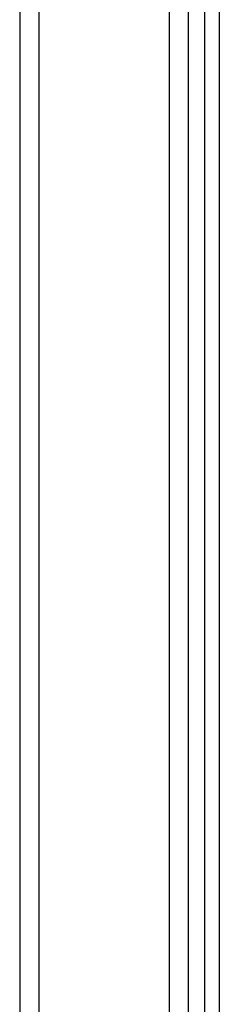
# Model space of a CAD drawing. Header units: millimetres. Extents: x 0 to 10500, y 0 to 14850.
# Tile 7 of 27: x 4830 to 4898, y 12527 to 12861. Entities that reach past the tile are written whole.
import ezdxf

# ---------------------------------------------------------------- set-up
doc = ezdxf.new("R2010")
doc.units = ezdxf.units.MM
doc.header["$LTSCALE"] = 968
doc.layers.add('50879501_600_links_2_BL4', color=7, linetype='CONTINUOUS')

# ---------------------------------------------------------------- blocks, each defined once
blk = doc.blocks.new('50879501_600_LINKS_2_BL4', base_point=(4806.06, 10966.67))
at = {"layer": '50879501_600_links_2_BL4', "color": 7, "linetype": 'Continuous'}
for p, q in [((4830.06, 13147.67), (4830.06, 8782.67)), ((4887.06, 13147.67), (4887.06, 8782.67)), ((4897.56, 12947.67), (4897.56, 8807.67))]:
    blk.add_line(p, q, dxfattribs=at)
at = {"layer": '50879501_600_links_2_BL4', "color": 9, "linetype": 'Continuous'}
for p, q in [((4892.56, 12947.67), (4892.56, 8807.67)), ((4836.51, 12910.17), (4836.51, 8782.67)), ((4880.62, 12910.17), (4880.62, 8782.67))]:
    blk.add_line(p, q, dxfattribs=at)

msp = doc.modelspace()

# ---------------------------------------------------------------- block references
at = {"layer": '50879501_600_links_2_BL4'}
msp.add_blockref('50879501_600_LINKS_2_BL4', (4806.06, 10966.67), dxfattribs=at)

doc.saveas('drawing.dxf')
